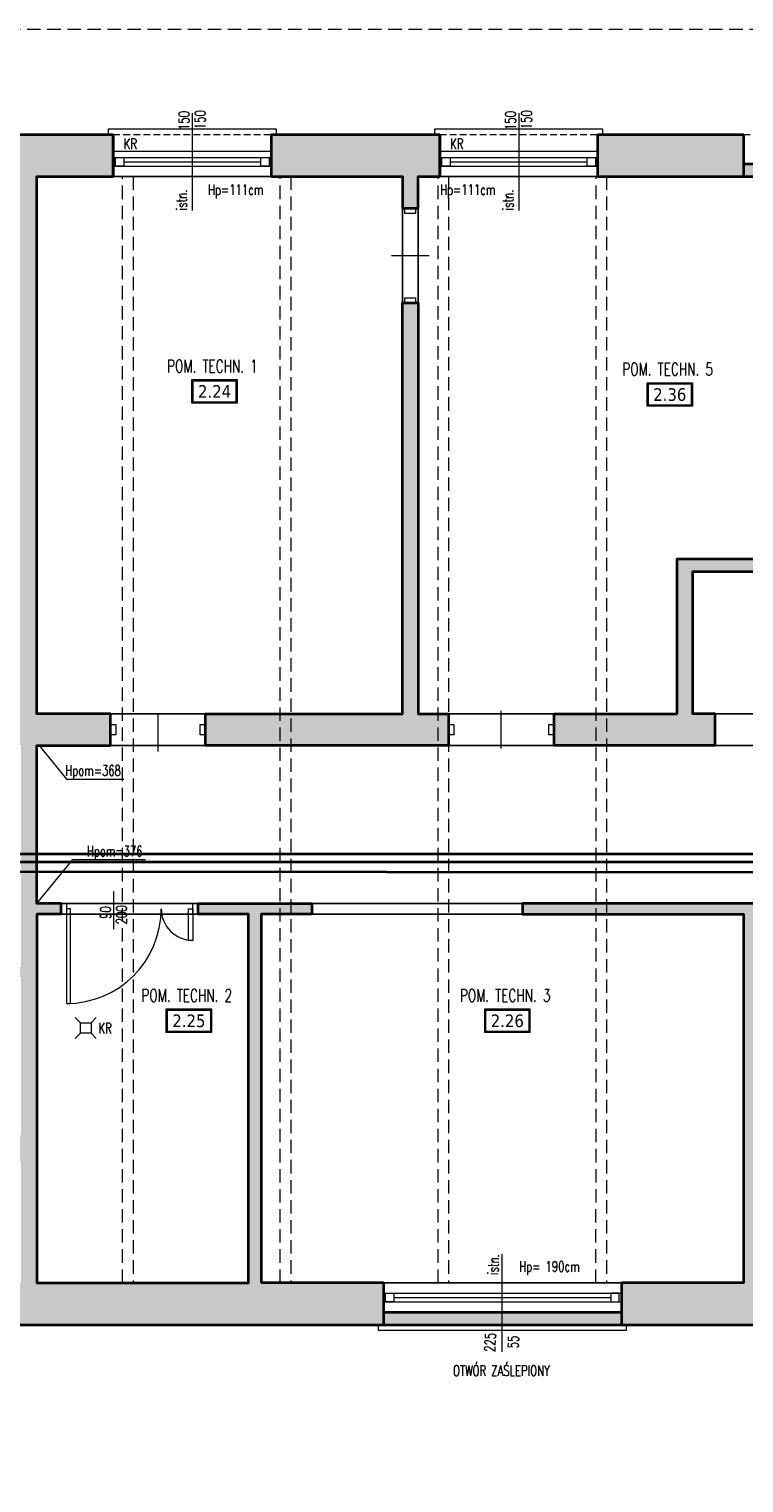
# Model space of a CAD drawing. Header units: millimetres. Extents: x 16698 to 93787, y -21104 to 39413.
# Tile 169 of 256: x 25955 to 26634, y 16840 to 18220. Entities that reach past the tile are written whole.
import ezdxf
from ezdxf.enums import TextEntityAlignment as Align

# ---------------------------------------------------------------- set-up
doc = ezdxf.new("R2010")
doc.units = ezdxf.units.MM
doc.linetypes.add('HIDDEN', pattern=[9.525, 6.35, -3.175])
for name, color, linetype, lineweight in [('!MODUS_ARMATURA', 6, 'Continuous', 9), ('!MODUS_HATCH_ŚCIANA', 254, 'Continuous', 9), ('__MODUS_ŚCIANY', 2, 'Continuous', 35), ('Cienka', 3, 'Continuous', 9), ('CYRKULACJA', 93, 'Continuous', 35), ('Drzwi', 1, 'Continuous', 15), ('Okna', 3, 'Continuous', 13), ('Opis', 8, 'Continuous', 13), ('Opis_pom', 9, 'Continuous', 18), ('Widok', 1, 'Continuous', 15), ('WODA CIEPŁA', 1, 'Continuous', 35), ('WODA ZIMNA', 5, 'Continuous', 35)]:
    doc.layers.add(name, color=color, linetype=linetype, lineweight=lineweight)
doc.styles.add('ARCHETYP', font='romans.shx', dxfattribs={"height": 15})
doc.styles.add('ARIAL', font='tahoma.ttf')
doc.styles.add('TXT', font='simplex.shx', dxfattribs={"width": 0.8})
doc.linetypes.add('FENCELINE1', pattern='A,6.35,-2.54,[133,ltypeshp.shx,S=2.54,R=0,X=-2.54,Y=0],-2.54,25.4', length=36.83)

# ---------------------------------------------------------------- blocks, each defined once
blk = doc.blocks.new('A$C50044AAD')
for points in [[(-5, 0), (-10, 5)], [(5, 0), (10, 5)], [(-5, -10), (-10, -15)], [(5, -10), (10, -15)]]:
    blk.add_lwpolyline(points)
blk.add_lwpolyline([(-5, 0), (5, 0), (5, -10), (-5, -10)], close=True)

msp = doc.modelspace()

# ---------------------------------------------------------------- hatches: boundary and pattern name
at = {"layer": '!MODUS_HATCH_ŚCIANA', "ltscale": 2}
h = msp.add_hatch(color=8, dxfattribs=at)
h.dxf.hatch_style = 1
h.paths.add_polyline_path([(25962.18233, 18080.36372), (26034.68233, 18080.36372), (26034.68233, 18120.36372), (25874.68233, 18120.36372), (25874.68233, 18080.36372), (25917.18233, 18080.36372), (25917.18233, 17900.36372), (25592.18233, 17900.36372), (25592.18233, 17905.36372), (25577.18233, 17905.36372), (25577.18233, 17860.36372), (25592.18233, 17860.36372), (25592.18233, 17875.36372), (25887.18233, 17875.36372), (25887.18233, 17745.36372), (25592.18233, 17745.36372), (25592.18233, 17760.36372), (25577.18233, 17760.36372), (25577.18233, 17715.36372), (25592.18233, 17715.36372), (25592.18233, 17720.36372), (25917.18233, 17720.36372), (25917.18233, 17570.36372), (25592.18233, 17570.36372), (25592.18233, 17615.36372), (25577.18233, 17615.36372), (25577.18233, 17570.36372), (25537.18233, 17570.36372), (25537.18233, 17540.36372), (25689.18233, 17540.36372), (25689.18233, 17495.36372), (25709.18233, 17495.36372), (25709.18233, 17540.36372), (25829.18233, 17540.36372), (25829.18233, 17495.36372), (25844.18233, 17495.36372), (25844.18233, 17540.36372), (25947.18233, 17540.36372), (25947.18233, 17330.24696), (25944.18233, 17330.36372), (25944.18233, 17320.36372), (25947.18233, 17320.36372), (25947.18233, 17170.36372), (25844.18233, 17170.36372), (25844.18233, 17395.36372), (25829.18233, 17395.36372), (25829.18233, 17290.36372), (25709.18233, 17290.36372), (25709.18233, 17395.36372), (25689.18233, 17395.36372), (25689.18233, 17270.36372), (25829.18233, 17270.36372), (25829.18233, 17170.36372), (25521.18815, 17170.36372), (25521.18815, 17030.36372), (25361.39188, 17030.36372), (25361.41516, 16990.36372), (26291.18233, 16990.36372), (26291.18233, 17030.36372), (26175.18233, 17030.36372), (26175.18233, 17380.36372), (26223.18233, 17380.36372), (26223.18233, 17390.36372), (26115.18233, 17390.36372), (26115.18233, 17380.36372), (26163.18233, 17380.36372), (26163.18233, 17030.36372), (25962.18233, 17030.36372), (25962.18233, 17380.36372), (25985.18233, 17380.36372), (25985.18233, 17390.36372), (25962.18233, 17390.36372), (25962.18233, 17540.36372), (26032.18233, 17540.36372), (26032.18233, 17570.36372), (25962.18233, 17570.36372)])
h.paths.add_polyline_path([(25947.18233, 17145.36372), (25947.18233, 17030.36372), (25536.18815, 17030.36372), (25536.18815, 17145.36372)], flags=16)
h = msp.add_hatch(color=8, dxfattribs=at)
h.dxf.hatch_style = 1
h.paths.add_polyline_path([(26344.68233, 18120.36372), (26184.68233, 18120.36372), (26184.68233, 18080.36372), (26309.18233, 18080.36372), (26309.18233, 18050.36372), (26324.18233, 18050.36372), (26324.18233, 18080.36372), (26344.68233, 18080.36372)])
h = msp.add_hatch(color=8, dxfattribs=at)
h.dxf.hatch_style = 1
h.paths.add_polyline_path([(26633.18233, 18120.36372), (26494.68233, 18120.36372), (26494.68233, 18080.36372), (26633.18233, 18080.36372)])
h = msp.add_hatch(color=8, dxfattribs=at)
h.dxf.hatch_style = 1
h.paths.add_polyline_path([(26733.18233, 18092.36372), (26633.18233, 18092.36372), (26633.18233, 18080.36372), (26733.18233, 18080.36372)])
h = msp.add_hatch(color=8, dxfattribs=at)
h.dxf.hatch_style = 1
h.paths.add_polyline_path([(26353.18233, 17570.36372), (26324.18233, 17570.36372), (26324.18233, 17960.36372), (26309.18233, 17960.36372), (26309.18233, 17570.36372), (26122.18233, 17570.36372), (26122.18233, 17540.36372), (26353.18233, 17540.36372)])
h = msp.add_hatch(color=8, dxfattribs=at)
h.dxf.hatch_style = 1
h.paths.add_polyline_path([(27648.18233, 17643.36372), (27608.18233, 17643.36372), (27608.18233, 17570.36372), (27233.18233, 17570.36372), (27233.18233, 17675.36372), (27300.18233, 17675.36372), (27300.18233, 17810.36372), (27260.18233, 17810.36372), (27260.18233, 17815.36372), (27245.18233, 17815.36372), (27245.18233, 17810.36372), (27235.18233, 17810.36372), (27235.18233, 17790.36372), (27288.18233, 17790.36372), (27288.18233, 17685.36372), (27223.18233, 17685.36372), (27223.18233, 17570.36372), (27083.18233, 17570.36372), (27083.18233, 17670.36372), (27073.18233, 17670.36372), (27073.18233, 17690.36372), (27051.18233, 17690.36372), (27051.18233, 17570.36372), (26806.18233, 17570.36372), (26806.18233, 17960.36372), (26796.18233, 17960.36372), (26796.18233, 17717.36372), (26570.18233, 17717.36372), (26570.18233, 17570.36372), (26453.18233, 17570.36372), (26453.18233, 17540.36372), (26606.18233, 17540.36372), (26606.18233, 17570.36372), (26585.18233, 17570.36372), (26585.18233, 17705.36372), (26781.18233, 17705.36372), (26781.18233, 17570.36372), (26696.18233, 17570.36372), (26696.18233, 17540.36372), (27608.18233, 17540.36372), (27608.18233, 17515.36372), (27648.18233, 17515.36372)])
h = msp.add_hatch(color=8, dxfattribs=at)
h.dxf.hatch_style = 1
h.paths.add_polyline_path([(26658.18233, 16990.36372), (26658.18233, 17390.36372), (26423.18233, 17390.36372), (26423.18233, 17380.36372), (26633.18233, 17380.36372), (26633.18233, 17030.36372), (26517.18233, 17030.36372), (26517.18233, 16990.36372)])
h.paths.add_polyline_path([(27243.09987, 17030.36372), (27243.09987, 16990.36372), (27648.18233, 16990.36372), (27648.18233, 17092.36372), (27608.18233, 17092.36372), (27608.18233, 17030.36372), (27303.18233, 17030.36372), (27303.20689, 17060.36372), (27293.32072, 17060.36372), (27293.18233, 17030.36372)])
h.paths.add_polyline_path([(27017.09987, 17030.34016), (27243.09987, 17030.36372), (27138.18233, 17030.36372), (27138.18233, 17075.36372), (27123.18233, 17075.36372), (27123.18233, 17030.36372), (26988.18233, 17030.36372), (26988.18233, 17155.36372), (27138.18233, 17155.36372), (27138.18233, 17165.36372), (26988.18233, 17165.36372), (26988.18233, 17290.36372), (27123.18233, 17290.36372), (27123.18233, 17245.36372), (27138.18233, 17245.36372), (27138.18233, 17250.362), (27294.05219, 17250.362), (27293.69634, 17160.36372), (27303.18233, 17160.36372), (27303.18233, 17380.36372), (27348.18233, 17380.36372), (27348.18233, 17390.36372), (27278.18233, 17390.36372), (27278.18233, 17380.36372), (27293.18233, 17380.36372), (27293.18233, 17260.362), (27138.18233, 17260.362), (27138.18233, 17300.0258), (26988.18233, 17300.0258), (26988.18233, 17380.36372), (27198.18233, 17380.36372), (27198.18233, 17390.36372), (26988.18233, 17390.36372), (26978.18233, 17390.36372), (26968.18233, 17390.36372), (26968.18233, 17380.36372), (26978.18233, 17380.36372), (26978.18233, 17300.36372), (26968.18233, 17300.36372), (26968.18233, 17290.36372), (26978.18233, 17290.36372), (26978.18233, 17215.36372), (26798.18233, 17215.36372), (26798.18233, 17290.36372), (26888.18233, 17290.36372), (26888.18233, 17300.36372), (26768.18233, 17300.36372), (26768.18233, 17380.36372), (26888.18233, 17380.36372), (26888.18233, 17390.36372), (26758.18233, 17390.36372), (26758.18233, 17290.36372), (26788.18233, 17290.36372), (26788.18233, 17200.36372), (26798.18233, 17200.36372), (26798.18233, 17205.36372), (26963.18233, 17205.36372), (26963.18233, 17120.36372), (26788.10694, 17120.36372), (26788.10654, 17115.36372), (26963.18233, 17115.36372), (26963.18233, 17030.36372), (26884.18233, 17030.36372), (26884.18233, 16990.36372), (27017.09987, 16990.36372)])
h = msp.add_hatch(color=8, dxfattribs=at)
h.dxf.hatch_style = 1
h.paths.add_polyline_path([(26404.01145, 17002.36372), (26291.18233, 17002.36372), (26291.18233, 16990.36372), (26404.01145, 16990.36372)])
h = msp.add_hatch(color=8, dxfattribs=at)
h.dxf.hatch_style = 1
h.paths.add_polyline_path([(26517.18233, 17002.36372), (26404.01145, 17002.36372), (26404.01145, 16990.36372), (26517.18233, 16990.36372)])

# ---------------------------------------------------------------- linework, layer by layer
at = {"layer": '__MODUS_ŚCIANY', "color": 8}
for points in [[(25874.68233, 18120.36372), (26034.68233, 18120.36372)], [(26034.68233, 18120.36372), (26034.68233, 18080.36372)], [(26034.68233, 18080.36372), (26034.68233, 18120.36372)], [(26184.68233, 18120.36372), (26344.68233, 18120.36372)], [(26184.68233, 18120.36372), (26184.68233, 18080.36372)], [(26344.68233, 18120.36372), (26344.68233, 18080.36372)], [(26344.68233, 18080.36372), (26344.68233, 18120.36372)], [(26494.68233, 18120.36372), (26633.18233, 18120.36372)], [(26494.68233, 18120.36372), (26494.68233, 18080.36372)], [(26633.18233, 18120.36372), (26633.18233, 18080.36372)], [(26633.18233, 18092.36372), (26733.18233, 18092.36372)], [(25985.18233, 17380.36372), (25985.18233, 17390.36372), (25962.18233, 17390.36372), (25962.18233, 17540.36372), (26032.18233, 17540.36372), (26032.18233, 17570.36372), (25962.18233, 17570.36372), (25962.18233, 18080.36372), (26034.68233, 18080.36372)], [(26184.68233, 18080.36372), (26309.18233, 18080.36372), (26309.18233, 18050.36372), (26324.18233, 18050.36372), (26324.18233, 18080.36372), (26344.68233, 18080.36372)], [(26494.68233, 18080.36372), (26633.18233, 18080.36372)], [(26633.18233, 18080.36372), (26733.18233, 18080.36372)], [(26353.18233, 17540.36372), (26122.18233, 17540.36372), (26122.18233, 17570.36372), (26309.18233, 17570.36372), (26309.18233, 17960.36372), (26324.18233, 17960.36372), (26324.18233, 17570.36372), (26353.18233, 17570.36372)], [(26570.18233, 17570.36372), (26570.18233, 17717.36372), (26796.18233, 17717.36372), (26796.18233, 17960.36372), (26806.18233, 17960.36372), (26806.18233, 17570.36372), (27051.18233, 17570.36372), (27051.18233, 17815.36372), (27098.18233, 17815.36372), (27098.18233, 17810.36372), (27135.18233, 17810.36372), (27135.18233, 17790.36372), (27073.18233, 17790.36372), (27073.18233, 17670.36372), (27083.18233, 17670.36372), (27083.18233, 17570.36372), (27223.18233, 17570.36372)], [(26606.18233, 17540.36372), (26606.18233, 17570.36372), (26585.18233, 17570.36372), (26585.18233, 17705.36372), (26781.18233, 17705.36372), (26781.18233, 17570.36372), (26696.18233, 17570.36372), (26696.18233, 17540.36372), (27608.18233, 17540.36372)], [(26353.18233, 17570.36372), (26353.18233, 17540.36372)], [(26453.18233, 17570.36372), (26453.18233, 17540.36372)], [(26453.18233, 17570.36372), (26570.18233, 17570.36372)], [(26606.18233, 17540.36372), (26453.18233, 17540.36372)], [(25985.18233, 17380.36372), (25962.18233, 17380.36372), (25962.18233, 17030.36372), (26163.18233, 17030.36372), (26163.18233, 17380.36372), (26115.18233, 17380.36372), (26115.18233, 17390.36372), (26223.18233, 17390.36372), (26223.18233, 17380.36372), (26175.18233, 17380.36372), (26175.18233, 17030.36372)], [(26658.18233, 17390.36372), (26423.18233, 17390.36372), (26423.18233, 17380.36372), (26633.18233, 17380.36372), (26633.18233, 17030.36372), (26517.18233, 17030.36372)], [(26291.18233, 17030.36372), (26175.18233, 17030.36372)], [(26291.18233, 17030.36372), (26291.18233, 16990.36372)], [(26291.18233, 17030.36372), (26291.18233, 16990.36372)], [(26517.18233, 17030.36372), (26517.18233, 16990.36372)], [(26291.18233, 17002.36372), (26517.18233, 17002.36372)], [(25361.41516, 16990.36372), (26291.18233, 16990.36372)], [(26291.18233, 16990.36372), (26517.18233, 16990.36372)], [(26517.18233, 16990.36372), (26658.18233, 16990.36372)]]:
    msp.add_lwpolyline(points, dxfattribs=at)
at = {"layer": 'Cienka', "color": 8, "linetype": 'HIDDEN', "ltscale": 2}
for points in [[(26043.3992, 17030.36372), (26043.48166, 18080.36372)], [(26053.48166, 18080.36372), (26053.48166, 17030.36372)], [(26193.09987, 17030.36372), (26193.18233, 18080.36372)], [(26203.18233, 18080.36372), (26203.18233, 17030.36372)], [(26343.09987, 17030.36372), (26343.18233, 18080.36372)], [(26353.18233, 18080.36372), (26353.18233, 17030.36372)], [(26493.09987, 17030.36372), (26493.18233, 18080.36372)], [(26503.18233, 18080.36372), (26503.18233, 17030.36372)]]:
    msp.add_lwpolyline(points, dxfattribs=at)
at = {"layer": 'CYRKULACJA'}
msp.add_line((24190.45285, 17429.9756), (27166.87448, 17429.9756), dxfattribs=at)
at = {"layer": 'DEFPOINTS', "color": 8}
for points in [[(25962.18233, 18080.36372), (26309.18233, 18080.36372), (26309.18233, 17570.36372), (25962.18233, 17570.36372)], [(26585.18233, 17705.36372), (26781.18233, 17705.36372), (26781.18233, 17570.36372), (26585.18233, 17570.36372)], [(25962.18233, 17540.36372), (27608.18233, 17540.36372), (27608.18233, 17390.36372), (25962.18233, 17390.36372)], [(25962.18233, 17030.36372), (26163.18233, 17030.36372), (26163.18233, 17380.36372), (25962.18233, 17380.36372)], [(26175.18233, 17030.36372), (26633.18233, 17030.36372), (26633.18233, 17380.36372), (26175.18233, 17380.36372)]]:
    msp.add_lwpolyline(points, close=True, dxfattribs=at)
msp.add_lwpolyline([(26324.18233, 18080.36372), (26796.18233, 18080.36372), (26796.18233, 17717.36372), (26570.18233, 17717.36372), (26570.18233, 17570.36372), (26324.18233, 17570.36372), (26324.18233, 18080.36372)], dxfattribs=at)
at = {"layer": 'Drzwi', "color": 8}
for points in [[(26311.68233, 18050.36372), (26321.68233, 18050.36372), (26321.68233, 18045.36372), (26311.68233, 18045.36372)], [(26311.68233, 17965.36372), (26321.68233, 17965.36372), (26321.68233, 17960.36372), (26311.68233, 17960.36372)], [(26032.18233, 17550.36372), (26032.18233, 17560.36372), (26037.18233, 17560.36372), (26037.18233, 17550.36372)], [(26117.18233, 17550.36372), (26117.18233, 17560.36372), (26122.18233, 17560.36372), (26122.18233, 17550.36372)], [(26353.18233, 17550.36372), (26353.18233, 17560.36372), (26358.18233, 17560.36372), (26358.18233, 17550.36372)], [(26448.18233, 17550.36372), (26448.18233, 17560.36372), (26453.18233, 17560.36372), (26453.18233, 17550.36372)], [(25990.18233, 17390.36372), (25990.18233, 17380.36372), (25985.18233, 17380.36372), (25985.18233, 17390.36372)], [(26115.18233, 17390.36372), (26115.18233, 17380.36372), (26110.18233, 17380.36372), (26110.18233, 17390.36372)], [(25994.18233, 17295.36372), (25994.18233, 17385.36372), (25990.18233, 17385.36372), (25990.18233, 17295.36372)], [(26106.18233, 17355.36372), (26106.18233, 17385.36372), (26110.18233, 17385.36372), (26110.18233, 17355.36372)]]:
    msp.add_lwpolyline(points, close=True, dxfattribs=at)
for points in [[(26298.77066, 18005.36372), (26334.594, 18005.36372)], [(26077.19571, 17534.51889), (26077.19571, 17570.34223)], [(26403.18233, 17537.45205), (26403.18233, 17573.27539)], [(26034.81072, 17401.89915), (26034.81072, 17366.07581)]]:
    msp.add_lwpolyline(points, dxfattribs=at)
for centre, radius, start, end in [((25990.18233, 17385.36372), 90, 270, 0), ((26110.18233, 17385.36372), 30, 180, 270)]:
    msp.add_arc(centre, radius, start, end, dxfattribs=at)
at = {"layer": 'Okna', "color": 8}
for points in [[(26109.68233, 18140.67241), (26109.68233, 18048.05503)], [(26419.68233, 18140.67241), (26419.68233, 18048.05503)], [(26404.01145, 16964.78852), (26404.01145, 17057.40589)]]:
    msp.add_lwpolyline(points, dxfattribs=at)
at = {"layer": 'Okna', "color": 8, "ltscale": 2}
for points in [[(26034.68233, 18098.36372), (26184.68233, 18098.36372)], [(26044.68233, 18094.36372), (26174.68233, 18094.36372)], [(26344.68233, 18098.36372), (26494.68233, 18098.36372)], [(26354.68233, 18094.36372), (26484.68233, 18094.36372)], [(26034.68233, 18090.36372), (26184.68233, 18090.36372)], [(26344.68233, 18090.36372), (26494.68233, 18090.36372)], [(26291.18233, 17020.36372), (26517.18233, 17020.36372)], [(26301.18233, 17016.36372), (26507.18233, 17016.36372)], [(26291.18233, 17012.36372), (26517.18233, 17012.36372)]]:
    msp.add_lwpolyline(points, dxfattribs=at)
for points in [[(26036.68233, 18098.36372), (26044.68233, 18098.36372), (26044.68233, 18090.36372), (26036.68233, 18090.36372)], [(26174.68233, 18098.36372), (26182.68233, 18098.36372), (26182.68233, 18090.36372), (26174.68233, 18090.36372)], [(26346.68233, 18098.36372), (26354.68233, 18098.36372), (26354.68233, 18090.36372), (26346.68233, 18090.36372)], [(26484.68233, 18098.36372), (26492.68233, 18098.36372), (26492.68233, 18090.36372), (26484.68233, 18090.36372)], [(26293.18233, 17020.36372), (26301.18233, 17020.36372), (26301.18233, 17012.36372), (26293.18233, 17012.36372)], [(26515.18233, 17020.36372), (26507.18233, 17020.36372), (26507.18233, 17012.36372), (26515.18233, 17012.36372)]]:
    msp.add_lwpolyline(points, close=True, dxfattribs=at)
at = {"layer": 'Opis', "color": 8}
for points in [[(25964.18233, 17540.36372), (25990.14353, 17508.52418), (26044.59491, 17508.52418)], [(25962.18233, 17390.36372), (25996.13235, 17432.00097), (26065.15874, 17432.00097)]]:
    msp.add_lwpolyline(points, dxfattribs=at)
at = {"layer": 'Opis_pom', "color": 8, "ltscale": 0.7}
for points in [[(26109.09005, 17865.53586), (26152.61005, 17865.53586), (26152.61005, 17887.29586), (26109.09005, 17887.29586)], [(26110.17805, 17866.62386), (26151.52205, 17866.62386), (26151.52205, 17886.20786), (26110.17805, 17886.20786)], [(26541.40634, 17862.59158), (26584.92634, 17862.59158), (26584.92634, 17884.35158), (26541.40634, 17884.35158)], [(26542.49434, 17863.67958), (26583.83834, 17863.67958), (26583.83834, 17883.26358), (26542.49434, 17883.26358)], [(26084.72235, 17268.141), (26128.24235, 17268.141), (26128.24235, 17289.901), (26084.72235, 17289.901)], [(26085.81035, 17269.229), (26127.15435, 17269.229), (26127.15435, 17288.813), (26085.81035, 17288.813)], [(26387.13133, 17268.141), (26430.65133, 17268.141), (26430.65133, 17289.901), (26387.13133, 17289.901)], [(26388.21933, 17269.229), (26429.56333, 17269.229), (26429.56333, 17288.813), (26388.21933, 17288.813)]]:
    msp.add_lwpolyline(points, close=True, dxfattribs=at)
at = {"layer": 'Widok', "color": 8, "linetype": 'HIDDEN', "ltscale": 2}
msp.add_lwpolyline([(25267.18233, 17965.36372), (25267.18233, 18220.36372), (27698.18233, 18220.36372), (27698.18233, 16840.36372)], dxfattribs=at)
at = {"layer": 'Widok', "color": 8}
for points in [[(26184.68233, 18120.36372), (26189.68233, 18120.36372), (26189.68233, 18125.36372), (26029.68233, 18125.36372), (26029.68233, 18120.36372), (26034.68233, 18120.36372)], [(26494.68233, 18120.36372), (26499.68233, 18120.36372), (26499.68233, 18125.36372), (26339.68233, 18125.36372), (26339.68233, 18120.36372), (26344.68233, 18120.36372)], [(26034.68233, 18080.36372), (26184.68233, 18080.36372)], [(26344.68233, 18080.36372), (26494.68233, 18080.36372)], [(26291.18233, 17030.36372), (26517.18233, 17030.36372)], [(26291.18233, 16990.36372), (26286.18233, 16990.36372), (26286.18233, 16985.36372), (26522.18233, 16985.36372), (26522.18233, 16990.36372), (26517.18233, 16990.36372)]]:
    msp.add_lwpolyline(points, dxfattribs=at)
at = {"layer": 'Widok', "color": 8, "linetype": 'HIDDEN'}
for points in [[(26034.68233, 18120.36372), (26184.68233, 18120.36372)], [(26344.68233, 18120.36372), (26494.68233, 18120.36372)], [(26633.18233, 18120.36372), (26733.18233, 18120.36372)], [(26032.18233, 17570.36372), (26123.18233, 17570.36372)], [(26353.18233, 17570.36372), (26453.18233, 17570.36372)], [(26032.18233, 17540.36372), (26123.18233, 17540.36372)], [(26453.18233, 17540.36372), (26353.18233, 17540.36372)], [(26223.18233, 17390.36372), (26423.18233, 17390.36372)], [(26223.18233, 17380.36372), (26423.18233, 17380.36372)]]:
    msp.add_lwpolyline(points, dxfattribs=at)
at = {"layer": 'Widok', "color": 8, "linetype": 'FENCELINE1'}
for points in [[(26034.68233, 18104.36372), (26184.68233, 18104.36372)], [(26344.68233, 18104.36372), (26494.68233, 18104.36372)]]:
    msp.add_lwpolyline(points, dxfattribs=at)
at = {"layer": 'WODA CIEPŁA'}
msp.add_line((24186.1765, 17437.4756), (27159.37448, 17437.4756), dxfattribs=at)
at = {"layer": 'WODA ZIMNA'}
msp.add_line((27174.37448, 17419.15004), (24144.47563, 17422.4756), dxfattribs=at)

# ---------------------------------------------------------------- block references
at = {"layer": '!MODUS_ARMATURA', "color": 8, "rotation": 270}
msp.add_blockref('A$C50044AAD', (26013.53949, 17272.22891, 0), dxfattribs=at)

# ---------------------------------------------------------------- texts
at = {"layer": 'Opis', "color": 8, "style": 'ARCHETYP', "width": 0.7}
for s, rotation, p in [('150', 90, (26106.8787, 18124.56946)), ('150', 90, (26122.18074, 18125.36372)), ('150', 90, (26416.8787, 18124.56946)), ('150', 90, (26432.18074, 18125.36372)), ('KR', 0.00000004, (26044.56096, 18106.44465)), ('KR', 0.00000004, (26354.56096, 18106.44465)), ('istn.', 90, (26104.61345, 18048.32928)), ('Hp=111cm', 0.00000004, (26124.65559, 18062.90153)), ('Hp=111cm', 0.00000004, (26345.04364, 18062.90153)), ('istn.', 90, (26414.61345, 18048.32928)), ('Hpom=368', 0.00000004, (25989.10483, 17511.53842)), ('Hpom=376', 0.00000004, (26009.66867, 17435.01522)), ('90', 89.68184326, (26032.19408, 17375.68058)), ('200', 89.68184326, (26047.41041, 17370.59627)), ('KR', 0.00000004, (26020.63569, 17267.04181)), ('istn.', 87.58391143, (26400.29766, 17037.72594)), ('Hp= 190cm', 0.00000004, (26420.26378, 17040.84455)), ('225', 87.58391143, (26397.21089, 16964.56881)), ('55', 87.58391143, (26419.33599, 16967.9838)), ('OTWÓR ZAŚLEPIONY', 0.00000004, (26357.35331, 16941.90897))]:
    msp.add_text(s, height=10, rotation=rotation, dxfattribs=at).set_placement(p)
at = {"layer": 'Opis_pom', "color": 8, "ltscale": 0.7, "style": 'TXT', "width": 0.7}
for s, p in [('POM. TECHN. 1', (26128.82657, 17894.48889)), ('POM. TECHN. 5', (26561.14286, 17891.54461)), ('POM. TECHN. 2', (26104.45887, 17297.09402)), ('POM. TECHN. 3', (26406.86785, 17297.09402))]:
    msp.add_text(s, height=12, dxfattribs=at).set_placement(p, align=Align.CENTER)
at = {"layer": 'Opis_pom', "color": 8, "ltscale": 0.7, "style": 'ARIAL'}
for tag, p in [('2.24', (26130.85005, 17876.41586)), ('2.36', (26563.16634, 17873.47158)), ('2.25', (26106.48235, 17279.021)), ('2.26', (26408.89133, 17279.021))]:
    msp.add_attdef(tag, text='', height=11.968, dxfattribs=at).set_placement(p, align=Align.MIDDLE_CENTER)

doc.saveas('drawing.dxf')
